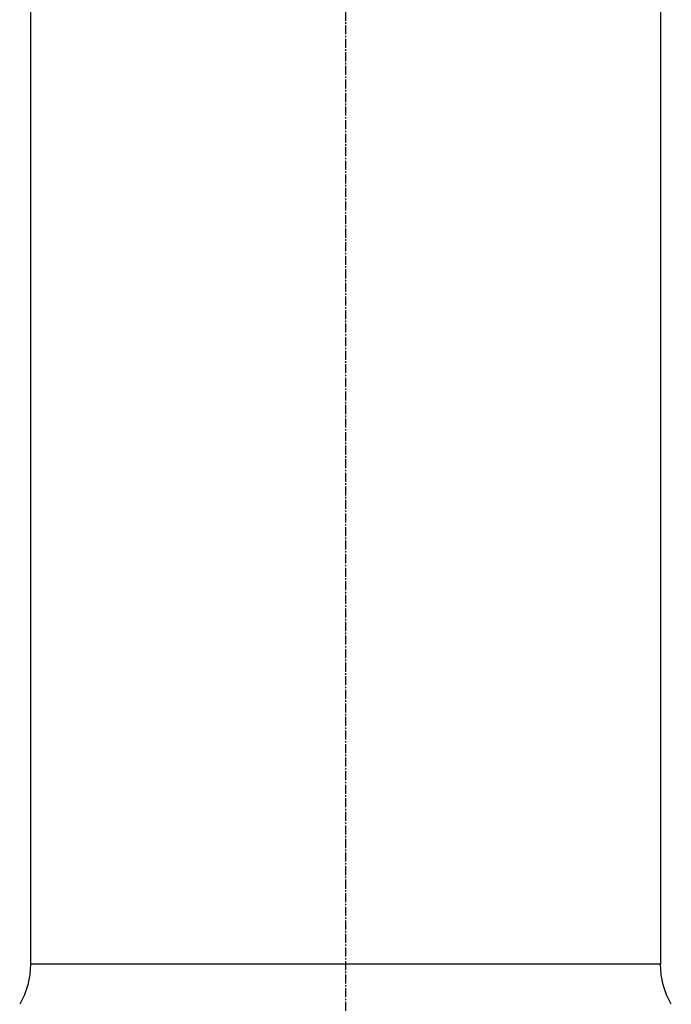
# Model space of a CAD drawing. Header units: millimetres. Extents: x 0 to 4378, y 0 to 2376.
# Tile 29 of 224: x 334 to 456, y 988 to 1173. Entities that reach past the tile are written whole.
import ezdxf

# ---------------------------------------------------------------- set-up
doc = ezdxf.new("R2010")
doc.units = ezdxf.units.MM
doc.header["$LTSCALE"] = 0.2
doc.linetypes.add('CENTER2', pattern=[1.125, 0.75, -0.125, 0.125, -0.125])
doc.layers.add('02_Center Line', color=1, linetype='CENTER2')

# ---------------------------------------------------------------- blocks, each defined once
blk = doc.blocks.new('Blk$A04R2-4W24T')
for p, q in [((-246.5, 534.5), (-246.5, 336.2)), ((-128.5, 534.5), (-128.5, 336.2)), ((-246.5, 336.2), (-128.5, 336.2))]:
    blk.add_line(p, q)
for centre, start, end in [((-261.5, 336.2), 330, 0), ((-113.5, 336.2), 180, 210)]:
    blk.add_arc(centre, 15, start, end)
at = {"layer": '02_Center Line', "ltscale": 11.288275}
blk.add_line((-187.5, 697.46), (-187.5, 100.36), dxfattribs=at)

msp = doc.modelspace()

# ---------------------------------------------------------------- block references
at = {"xscale": -1}
msp.add_blockref('Blk$A04R2-4W24T', (207.561, 659.684), dxfattribs=at)

doc.saveas('drawing.dxf')
